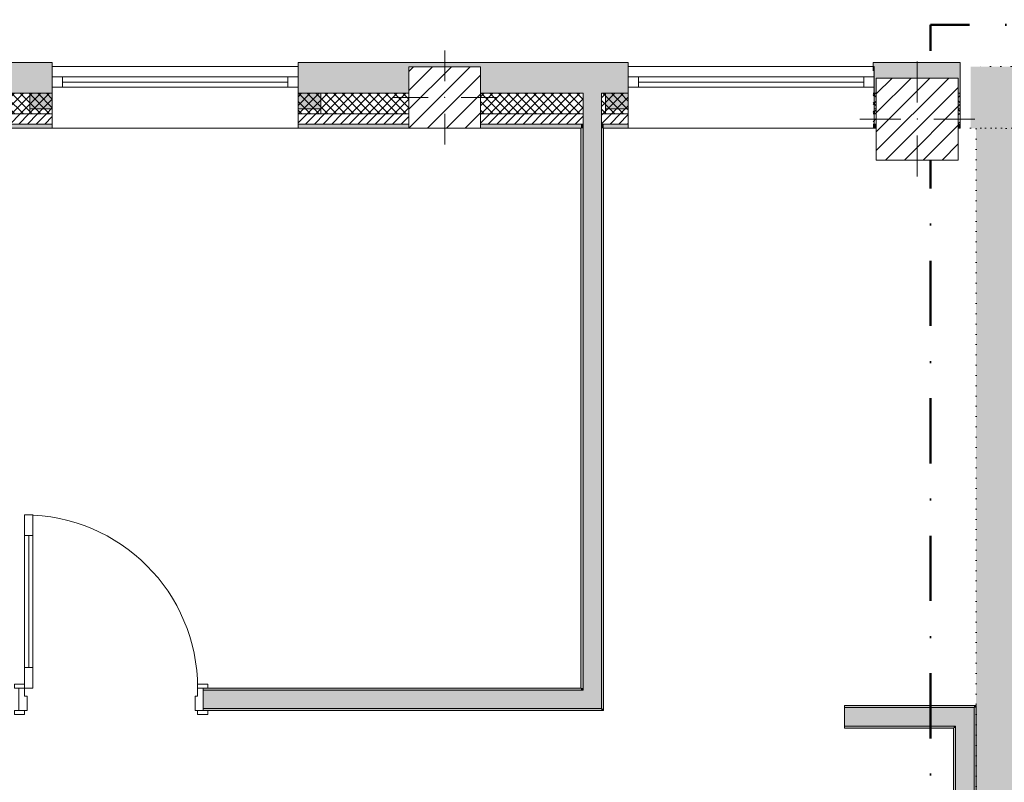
# Model space of a CAD drawing. Header units: millimetres. Extents: x -30280 to 19093, y -19247 to 4746.
# Tile 3 of 41: x -23430 to -18626, y -15528 to -11810. Entities that reach past the tile are written whole.
import ezdxf

# ---------------------------------------------------------------- set-up
doc = ezdxf.new("R2010")
doc.units = ezdxf.units.MM
doc.header["$MEASUREMENT"] = 0
for name, pattern in [('Punteado_1', [50, 0, -50]), ('Punto & Rayas', [670.277762, 317.5, -176.388889, 0, -176.388874]), ('Wipeout_Contour', [1000, 0, -1000])]:
    doc.linetypes.add(name, pattern=pattern)
for name, color, linetype, lineweight, true_color in [('01_2D_Ambit_Pluma_Nº__242', 7, 'Continuous', 50, 0xfb0013), ('12_FAÇ_Façana_Pluma_Nº__102', 7, 'Continuous', 5, 0xcccccc), ('12_FAÇ_Façana_Pluma_Nº__174', 7, 'Continuous', 13, 0xe4ad2c), ('12_FAÇ_Façana_Pluma_Nº__176', 7, 'Continuous', 15, 0x93a0c6), ('Puertas Archicad_Pluma_Nº__3', 7, 'Continuous', 5, 0xa4a4a4)]:
    doc.layers.add(name, color=color, linetype=linetype, lineweight=lineweight, true_color=true_color)
for name, color, linetype in [('10_ESTR_Pilars', 7, 'Continuous'), ('12_FAÇ_Façana', 7, 'Continuous'), ('Demolido_07_CR_Cel Ras', 7, 'Continuous'), ('Puertas Archicad', 7, 'Continuous'), ('Ventanas Archicad', 7, 'Continuous')]:
    doc.layers.add(name, color=color, linetype=linetype)
for name, color, linetype, lineweight in [('10_ESTR_Pilars_Pluma_Nº__20', 1, 'Continuous', 5), ('10_ESTR_Pilars_Pluma_Nº__28', 7, 'Continuous', 20), ('10_ESTR_Pilars_Pluma_Nº__42', 8, 'Continuous', 25), ('12_FAÇ_Façana_Pluma_Nº__1', 7, 'Continuous', 5), ('12_FAÇ_Façana_Pluma_Nº__2', 8, 'Continuous', 5), ('12_FAÇ_Façana_Pluma_Nº__7', 7, 'Continuous', 5), ('Demolido_07_CR_Cel Ras_Pluma_Nº__1', 7, 'Continuous', 5), ('Demolido_07_CR_Cel Ras_Pluma_Nº__100', 2, 'Continuous', 5), ('Demolido_12_FAÇ_Façana_Pluma_Nº__1', 7, 'Continuous', 5), ('Demolido_12_FAÇ_Façana_Pluma_Nº__100', 2, 'Continuous', 5), ('Puertas Archicad_Pluma_Nº__1', 7, 'Continuous', 5), ('Puertas Archicad_Pluma_Nº__7', 7, 'Continuous', 5), ('Ventanas Archicad_Pluma_Nº__1', 7, 'Continuous', 5), ('Ventanas Archicad_Pluma_Nº__7', 7, 'Continuous', 5)]:
    doc.layers.add(name, color=color, linetype=linetype, lineweight=lineweight)
pattern_1 = [(45, (0, 0), (-21.213203, 21.213203), [])]
pattern_2 = [(45, (0, 0), (-21.213203, 21.213203), []), (135, (0, 0), (21.213203, 21.213203), [])]
pattern_3 = [(0, (0, 0), (0, 75), [0, -75])]
pattern_4 = [(45, (0, 0), (-45.96194, 45.96194), [])]

# ---------------------------------------------------------------- blocks, each defined once
blk = doc.blocks.new('Forjado_3_1', base_point=(-28092.2, -1194))
at = {"layer": 'Demolido_07_CR_Cel Ras_Pluma_Nº__100', "linetype": 'Continuous', "lineweight": 0, "true_color": 0x3f3f00}
blk.add_hatch(color=48, dxfattribs=at).paths.add_polyline_path([(-28092.2, -1194), (-1681.1, -1194), (-1681.1, -12339), (-1971.1, -12439), (-18763.6, -12339), (-18763.6, -17084), (-1670.4, -17244), (5828.9, -17239), (5828.9, -16789), (6428.9, -16799), (6428.9, -12439), (6178.9, -12439), (6061.7, -1189.8), (7253.9, -1194), (7253.9, 3863.5), (-28092.2, 3863.5)])
at = {"layer": 'Demolido_07_CR_Cel Ras_Pluma_Nº__1', "color": 7, "linetype": 'Punteado_1', "lineweight": 5, "flags": 128}
blk.add_lwpolyline([(-28092.2, -1194), (-1681.1, -1194), (-1681.1, -12339), (-1971.1, -12439), (-18763.6, -12339), (-18763.6, -17084), (-1670.4, -17244), (5828.9, -17239), (5828.9, -16789), (6428.9, -16799), (6428.9, -12439), (6178.9, -12439), (6061.7, -1189.8), (7253.9, -1194), (7253.9, 3863.5), (-28092.2, 3863.5)], close=True, dxfattribs=at)
blk = doc.blocks.new('Muro_28_1', base_point=(-18841.1, -12339))
at = {"layer": '12_FAÇ_Façana_Pluma_Nº__102', "linetype": 'Continuous', "lineweight": 0, "true_color": 0xe5e5e5}
blk.add_hatch(color=254, dxfattribs=at).paths.add_polyline_path([(-19266.1, -12019), (-19266.1, -12169), (-19250.4, -12169), (-19250.4, -12094.6), (-18850.4, -12094.6), (-18850.4, -12169), (-18841.1, -12169), (-18841.1, -12019)])
at = {"layer": '12_FAÇ_Façana_Pluma_Nº__174', "linetype": 'Continuous', "lineweight": 13, "true_color": 0xe4ad2c}
h = blk.add_hatch(dxfattribs=at)
h.set_pattern_fill('SATE_Aislamiento_0001', color=42, style=0, pattern_type=2)
h.set_pattern_definition(pattern_2)
h.paths.add_polyline_path([(-19266.1, -12269), (-19250.4, -12269), (-19250.4, -12169), (-19266.1, -12169)])
h = blk.add_hatch(dxfattribs=at)
h.set_pattern_fill('SATE_Aislamiento_0001', color=42, style=0, pattern_type=2)
h.set_pattern_definition(pattern_2)
h.paths.add_polyline_path([(-18850.4, -12269), (-18841.1, -12269), (-18841.1, -12169), (-18850.4, -12169)])
at = {"layer": '12_FAÇ_Façana_Pluma_Nº__176', "linetype": 'Continuous', "lineweight": 0, "true_color": 0x495063}
for points in [[(-19266.1, -12339), (-19250.4, -12339), (-19250.4, -12319), (-19266.1, -12319)], [(-18850.4, -12339), (-18841.1, -12339), (-18841.1, -12319), (-18850.4, -12319)]]:
    blk.add_hatch(color=251, dxfattribs=at).paths.add_polyline_path(points)
at = {"layer": '12_FAÇ_Façana_Pluma_Nº__2', "linetype": 'Continuous', "lineweight": 5}
h = blk.add_hatch(dxfattribs=at)
h.set_pattern_fill('Ceramic_0001', color=8, style=0, pattern_type=2)
h.set_pattern_definition(pattern_1)
h.paths.add_polyline_path([(-19266.1, -12319), (-19250.4, -12319), (-19250.4, -12269), (-19266.1, -12269)])
h = blk.add_hatch(dxfattribs=at)
h.set_pattern_fill('Ceramic_0001', color=8, style=0, pattern_type=2)
h.set_pattern_definition(pattern_1)
h.paths.add_polyline_path([(-18850.4, -12319), (-18841.1, -12319), (-18841.1, -12269), (-18850.4, -12269)])
at = {"layer": '12_FAÇ_Façana_Pluma_Nº__7', "color": 7, "linetype": 'Continuous', "lineweight": 5}
for p, q in [((-19266.1, -12169), (-19250.4, -12169)), ((-18850.4, -12169), (-18841.1, -12169)), ((-19266.1, -12269), (-19250.4, -12269)), ((-18850.4, -12269), (-18841.1, -12269)), ((-19266.1, -12319), (-19250.4, -12319)), ((-18850.4, -12319), (-18841.1, -12319))]:
    blk.add_line(p, q, dxfattribs=at)
at = {"layer": '12_FAÇ_Façana_Pluma_Nº__7', "color": 7, "linetype": 'Continuous', "lineweight": 5, "flags": 128}
for points in [[(-18841.1, -12019), (-19266.1, -12019)], [(-19266.1, -12019), (-19266.1, -12059)], [(-18841.1, -12339), (-18841.1, -12019)], [(-19266.1, -12339), (-19250.4, -12339)], [(-18850.4, -12339), (-18841.1, -12339)]]:
    blk.add_lwpolyline(points, dxfattribs=at)
blk = doc.blocks.new('Muro_29_1', base_point=(-20461.1, -12339))
at = {"layer": '12_FAÇ_Façana_Pluma_Nº__102', "linetype": 'Continuous', "lineweight": 0, "true_color": 0xe5e5e5}
for points in [[(-22071.1, -12019), (-22071.1, -12169), (-21531.2, -12169), (-21531.2, -12039.6), (-21181.2, -12039.6), (-21181.2, -12169), (-20681.4, -12169), (-20681.4, -12019)], [(-20681.4, -12169), (-20591.4, -12169), (-20591.4, -12019), (-20681.4, -12019)], [(-20591.4, -12169), (-20461.1, -12169), (-20461.1, -12019), (-20591.4, -12019)]]:
    blk.add_hatch(color=254, dxfattribs=at).paths.add_polyline_path(points)
at = {"layer": '12_FAÇ_Façana_Pluma_Nº__174', "linetype": 'Continuous', "lineweight": 13, "true_color": 0xe4ad2c}
h = blk.add_hatch(dxfattribs=at)
h.set_pattern_fill('SATE_Aislamiento_0001', color=42, style=0, pattern_type=2)
h.set_pattern_definition(pattern_2)
h.paths.add_polyline_path([(-22071.1, -12169), (-22071.1, -12269), (-21531.2, -12269), (-21531.2, -12169)])
h = blk.add_hatch(dxfattribs=at)
h.set_pattern_fill('SATE_Aislamiento_0001', color=42, style=0, pattern_type=2)
h.set_pattern_definition(pattern_2)
h.paths.add_polyline_path([(-21181.2, -12169), (-21181.2, -12269), (-20681.4, -12269), (-20681.4, -12169)])
h = blk.add_hatch(dxfattribs=at)
h.set_pattern_fill('SATE_Aislamiento_0001', color=42, style=0, pattern_type=2)
h.set_pattern_definition(pattern_2)
h.paths.add_polyline_path([(-20591.4, -12269), (-20461.1, -12269), (-20461.1, -12169), (-20591.4, -12169)])
at = {"layer": '12_FAÇ_Façana_Pluma_Nº__176', "linetype": 'Continuous', "lineweight": 0, "true_color": 0x495063}
for points in [[(-22071.1, -12319), (-22071.1, -12339), (-21531.2, -12339), (-21531.2, -12319)], [(-21181.2, -12319), (-21181.2, -12339), (-20691.4, -12339), (-20691.4, -12319)], [(-20691.4, -12339), (-20681.4, -12339), (-20681.4, -12319), (-20691.4, -12319)], [(-20591.4, -12339), (-20581.4, -12339), (-20581.4, -12319), (-20591.4, -12319)], [(-20581.4, -12339), (-20461.1, -12339), (-20461.1, -12319), (-20581.4, -12319)]]:
    blk.add_hatch(color=251, dxfattribs=at).paths.add_polyline_path(points)
at = {"layer": '12_FAÇ_Façana_Pluma_Nº__2', "linetype": 'Continuous', "lineweight": 5}
h = blk.add_hatch(dxfattribs=at)
h.set_pattern_fill('Ceramic_0001', color=8, style=0, pattern_type=2)
h.set_pattern_definition(pattern_1)
h.paths.add_polyline_path([(-22071.1, -12269), (-22071.1, -12319), (-21531.2, -12319), (-21531.2, -12269)])
h = blk.add_hatch(dxfattribs=at)
h.set_pattern_fill('Ceramic_0001', color=8, style=0, pattern_type=2)
h.set_pattern_definition(pattern_1)
h.paths.add_polyline_path([(-21181.2, -12269), (-21181.2, -12319), (-20681.4, -12319), (-20681.4, -12269)])
h = blk.add_hatch(dxfattribs=at)
h.set_pattern_fill('Ceramic_0001', color=8, style=0, pattern_type=2)
h.set_pattern_definition(pattern_1)
h.paths.add_polyline_path([(-20591.4, -12319), (-20461.1, -12319), (-20461.1, -12269), (-20591.4, -12269)])
at = {"layer": '12_FAÇ_Façana_Pluma_Nº__7', "color": 7, "linetype": 'Continuous', "lineweight": 5}
for p, q in [((-22071.1, -12169), (-21531.2, -12169)), ((-21181.2, -12169), (-20681.4, -12169)), ((-20681.4, -12169), (-20681.4, -12269)), ((-20591.4, -12269), (-20591.4, -12169)), ((-20591.4, -12169), (-20461.1, -12169)), ((-22071.1, -12269), (-21531.2, -12269)), ((-21181.2, -12269), (-20681.4, -12269)), ((-20681.4, -12269), (-20681.4, -12319)), ((-20591.4, -12319), (-20591.4, -12269)), ((-20591.4, -12269), (-20461.1, -12269)), ((-22071.1, -12319), (-21531.2, -12319)), ((-21181.2, -12319), (-20681.4, -12319)), ((-20681.4, -12319), (-20681.4, -12339)), ((-20591.4, -12339), (-20591.4, -12319)), ((-20591.4, -12319), (-20461.1, -12319))]:
    blk.add_line(p, q, dxfattribs=at)
at = {"layer": '12_FAÇ_Façana_Pluma_Nº__7', "color": 7, "linetype": 'Continuous', "lineweight": 5, "flags": 128}
for points in [[(-20461.1, -12019), (-22071.1, -12019)], [(-22071.1, -12019), (-22071.1, -12059)], [(-20461.1, -12059), (-20461.1, -12019)], [(-22071.1, -12339), (-21531.2, -12339)], [(-21181.2, -12339), (-20691.4, -12339)], [(-20581.4, -12339), (-20461.1, -12339)]]:
    blk.add_lwpolyline(points, dxfattribs=at)
blk = doc.blocks.new('Ventana Vertical Multi-Faja 27_8')
at = {"layer": 'Ventanas Archicad_Pluma_Nº__1', "color": 7, "linetype": 'Continuous', "lineweight": 5}
for p, q in [((-600, 50), (600, 50)), ((-600, 0), (-550, 0)), ((-550, 0), (-550, -50)), ((-550, 0), (550, 0)), ((550, -50), (550, 0)), ((550, 0), (600, 0)), ((-550, -25), (550, -25)), ((-550, -50), (-600, -50)), ((550, -50), (-550, -50)), ((600, -50), (550, -50)), ((-600, -180), (-600, -155)), ((600, -180), (600, -155)), ((-600, -250), (600, -250))]:
    blk.add_line(p, q, dxfattribs=at)
at = {"layer": 'Ventanas Archicad_Pluma_Nº__7', "color": 7, "linetype": 'Continuous', "lineweight": 5}
for p, q in [((-600, 50), (-600, 30)), ((600, 50), (600, 30)), ((-600, 30), (-600, 0)), ((-600, 30), (-600, 0)), ((-600, 0), (-600, -50)), ((-600, 0), (-600, -50)), ((-600, 0), (-600, -50)), ((-600, 0), (-600, -50)), ((600, 30), (600, 0)), ((600, 30), (600, 0)), ((600, 0), (600, -50)), ((600, 0), (600, -50)), ((600, 0), (600, -50)), ((600, 0), (600, -50)), ((-600, -50), (-600, -80)), ((-600, -50), (-600, -80)), ((-600, -80), (-600, -155)), ((-600, -80), (-600, -155)), ((600, -50), (600, -80)), ((600, -50), (600, -80)), ((600, -80), (600, -155)), ((600, -80), (600, -155)), ((-600, -180), (-600, -230)), ((600, -180), (600, -230)), ((-600, -230), (-600, -250)), ((600, -230), (600, -250))]:
    blk.add_line(p, q, dxfattribs=at)
blk = doc.blocks.new('Muro_30_1', base_point=(-19266.1, -12339))
at = {"layer": '12_FAÇ_Façana', "linetype": 'Continuous', "lineweight": 0, "true_color": 0x000000}
h = blk.add_hatch(dxfattribs=at)
h.set_pattern_fill('Yeso_0001', color=18, style=0, pattern_type=2)
h.set_pattern_definition(pattern_3)
h.paths.add_polyline_path([(-20461.1, -12269), (-20461.1, -12244), (-20571.1, -12244), (-20571.1, -12269)])
h = blk.add_hatch(dxfattribs=at)
h.set_pattern_fill('Yeso_0001', color=18, style=0, pattern_type=2)
h.set_pattern_definition(pattern_3)
h.paths.add_polyline_path([(-19261.1, -12269), (-19151.1, -12269), (-19151.1, -12244), (-19261.1, -12244)])
at = {"layer": '12_FAÇ_Façana_Pluma_Nº__102', "linetype": 'Continuous', "lineweight": 0, "true_color": 0xe5e5e5}
for points in [[(-20571.1, -12169), (-20571.1, -12244), (-20461.1, -12244), (-20461.1, -12059)], [(-19151.1, -12169), (-19261.1, -12059), (-19261.1, -12244), (-19151.1, -12244)]]:
    blk.add_hatch(color=254, dxfattribs=at).paths.add_polyline_path(points)
at = {"layer": '12_FAÇ_Façana_Pluma_Nº__1', "color": 7, "linetype": 'Continuous', "lineweight": 5}
for p, q in [((-20571.1, -12244), (-20571.1, -12269)), ((-20461.1, -12244), (-20571.1, -12244)), ((-20461.1, -12269), (-20461.1, -12244)), ((-19261.1, -12269), (-19261.1, -12244)), ((-19261.1, -12244), (-19151.1, -12244)), ((-19151.1, -12244), (-19151.1, -12269)), ((-20571.1, -12269), (-20461.1, -12269)), ((-19151.1, -12269), (-19261.1, -12269))]:
    blk.add_line(p, q, dxfattribs=at)
at = {"layer": '12_FAÇ_Façana_Pluma_Nº__7', "color": 7, "linetype": 'Continuous', "lineweight": 5}
for p, q in [((-20461.1, -12039), (-20461.1, -12059)), ((-19261.1, -12039), (-19261.1, -12059)), ((-20461.1, -12059), (-20461.1, -12089)), ((-20461.1, -12059), (-20461.1, -12089)), ((-20461.1, -12089), (-20461.1, -12139)), ((-20461.1, -12089), (-20461.1, -12139)), ((-19261.1, -12059), (-19261.1, -12089)), ((-19261.1, -12059), (-19261.1, -12089)), ((-19261.1, -12089), (-19261.1, -12139)), ((-19261.1, -12089), (-19261.1, -12139)), ((-20461.1, -12139), (-20461.1, -12169)), ((-20461.1, -12139), (-20461.1, -12169)), ((-19261.1, -12139), (-19261.1, -12169)), ((-19261.1, -12139), (-19261.1, -12169)), ((-20571.1, -12169), (-20571.1, -12244)), ((-20461.1, -12169), (-20461.1, -12244)), ((-20461.1, -12169), (-20461.1, -12244)), ((-19261.1, -12169), (-19261.1, -12244)), ((-19261.1, -12169), (-19261.1, -12244)), ((-19151.1, -12169), (-19151.1, -12244)), ((-20461.1, -12269), (-20461.1, -12319)), ((-19261.1, -12269), (-19261.1, -12319)), ((-20461.1, -12319), (-20461.1, -12339)), ((-19261.1, -12319), (-19261.1, -12339))]:
    blk.add_line(p, q, dxfattribs=at)
at = {"layer": 'Ventanas Archicad', "color": 253, "linetype": 'Continuous', "lineweight": 5, "true_color": 0xa4a4a6, "zscale": 1000}
blk.add_blockref('Ventana Vertical Multi-Faja 27_8', (-19861.1, -12089), dxfattribs=at)
blk = doc.blocks.new('Muro_31_1', base_point=(-17595.4, -12339))
at = {"layer": '12_FAÇ_Façana', "linetype": 'Continuous', "lineweight": 0, "true_color": 0x000000}
h = blk.add_hatch(dxfattribs=at)
h.set_pattern_fill('Yeso_0001', color=18, style=0, pattern_type=2)
h.set_pattern_definition(pattern_3)
h.paths.add_polyline_path([(-18841.1, -12269), (-18841.1, -12244), (-18951.1, -12244), (-18951.1, -12269)])
h = blk.add_hatch(dxfattribs=at)
h.set_pattern_fill('Yeso_0001', color=18, style=0, pattern_type=2)
h.set_pattern_definition(pattern_3)
h.paths.add_polyline_path([(-17641.1, -12269), (-17531.1, -12269), (-17531.1, -12244), (-17641.1, -12244)])
at = {"layer": '12_FAÇ_Façana_Pluma_Nº__102', "linetype": 'Continuous', "lineweight": 0, "true_color": 0xe5e5e5}
for points in [[(-18951.1, -12169), (-18951.1, -12244), (-18841.1, -12244), (-18841.1, -12059)], [(-17641.1, -12059), (-17595.4, -12104.7), (-17595.4, -12059)], [(-17531.1, -12169), (-17641.1, -12059), (-17641.1, -12244), (-17531.1, -12244)]]:
    blk.add_hatch(color=254, dxfattribs=at).paths.add_polyline_path(points)
at = {"layer": '12_FAÇ_Façana_Pluma_Nº__176', "linetype": 'Continuous', "lineweight": 0, "true_color": 0x495063}
for points in [[(-17595.4, -12039), (-17641.1, -12039), (-17641.1, -12059), (-17595.4, -12059)], [(-17641.1, -12339), (-17595.4, -12339), (-17595.4, -12319), (-17641.1, -12319)]]:
    blk.add_hatch(color=251, dxfattribs=at).paths.add_polyline_path(points)
at = {"layer": '12_FAÇ_Façana_Pluma_Nº__2', "linetype": 'Continuous', "lineweight": 5}
h = blk.add_hatch(dxfattribs=at)
h.set_pattern_fill('Ceramic_0001', color=8, style=0, pattern_type=2)
h.set_pattern_definition(pattern_1)
h.paths.add_polyline_path([(-17641.1, -12269), (-17641.1, -12319), (-17595.4, -12319), (-17595.4, -12269)])
at = {"layer": 'Demolido_12_FAÇ_Façana_Pluma_Nº__100', "linetype": 'Continuous', "lineweight": 5}
for points in [[(-17641.1, -12039), (-18790.4, -12039), (-18790.4, -12059), (-17641.1, -12059)], [(-17641.1, -12059), (-18790.4, -12059), (-18790.4, -12169), (-17641.1, -12169)], [(-18790.4, -12169), (-18790.4, -12269), (-17641.1, -12269), (-17641.1, -12169)], [(-18790.4, -12269), (-18790.4, -12319), (-17641.1, -12319), (-17641.1, -12269)], [(-18790.4, -12319), (-18790.4, -12339), (-17641.1, -12339), (-17641.1, -12319)]]:
    blk.add_hatch(color=2, dxfattribs=at).paths.add_polyline_path(points)
at = {"layer": '12_FAÇ_Façana_Pluma_Nº__1', "color": 7, "linetype": 'Continuous', "lineweight": 5}
for p, q in [((-18951.1, -12244), (-18951.1, -12269)), ((-18841.1, -12244), (-18951.1, -12244)), ((-18841.1, -12269), (-18841.1, -12244)), ((-17641.1, -12269), (-17641.1, -12244)), ((-17641.1, -12244), (-17531.1, -12244)), ((-17531.1, -12244), (-17531.1, -12269)), ((-18951.1, -12269), (-18841.1, -12269)), ((-17531.1, -12269), (-17641.1, -12269))]:
    blk.add_line(p, q, dxfattribs=at)
at = {"layer": '12_FAÇ_Façana_Pluma_Nº__7', "color": 7, "linetype": 'Continuous', "lineweight": 5}
for p, q in [((-18841.1, -12039), (-18841.1, -12059)), ((-17641.1, -12039), (-17641.1, -12059)), ((-18841.1, -12059), (-18841.1, -12089)), ((-18841.1, -12059), (-18841.1, -12089)), ((-18841.1, -12089), (-18841.1, -12139)), ((-18841.1, -12089), (-18841.1, -12139)), ((-17595.4, -12059), (-17641.1, -12059)), ((-17641.1, -12059), (-17641.1, -12089)), ((-17641.1, -12059), (-17641.1, -12089)), ((-17641.1, -12089), (-17641.1, -12139)), ((-17641.1, -12089), (-17641.1, -12139)), ((-18841.1, -12139), (-18841.1, -12169)), ((-18841.1, -12139), (-18841.1, -12169)), ((-17641.1, -12139), (-17641.1, -12169)), ((-17641.1, -12139), (-17641.1, -12169)), ((-18951.1, -12169), (-18951.1, -12244)), ((-18841.1, -12169), (-18841.1, -12244)), ((-18841.1, -12169), (-18841.1, -12244)), ((-17641.1, -12169), (-17641.1, -12244)), ((-17641.1, -12169), (-17641.1, -12244)), ((-17531.1, -12169), (-17531.1, -12244)), ((-18841.1, -12269), (-18841.1, -12319)), ((-17641.1, -12269), (-17641.1, -12319)), ((-18841.1, -12319), (-18841.1, -12339)), ((-17641.1, -12319), (-17595.4, -12319)), ((-17641.1, -12319), (-17641.1, -12339))]:
    blk.add_line(p, q, dxfattribs=at)
at = {"layer": '12_FAÇ_Façana_Pluma_Nº__7', "color": 7, "linetype": 'Continuous', "lineweight": 5, "flags": 128}
for points in [[(-17595.4, -12039), (-17641.1, -12039)], [(-17641.1, -12339), (-17595.4, -12339)]]:
    blk.add_lwpolyline(points, dxfattribs=at)
at = {"layer": 'Demolido_12_FAÇ_Façana_Pluma_Nº__1', "color": 7, "linetype": 'Punteado_1', "lineweight": 5, "flags": 128}
for points in [[(-17641.1, -12039), (-18790.4, -12039)], [(-18790.4, -12339), (-17641.1, -12339)]]:
    blk.add_lwpolyline(points, dxfattribs=at)
blk = doc.blocks.new('Muro_32_1', base_point=(-23271.1, -12339))
at = {"layer": '12_FAÇ_Façana_Pluma_Nº__102', "linetype": 'Continuous', "lineweight": 0, "true_color": 0xe5e5e5}
for points in [[(-23578.6, -12019), (-26492.5, -12019), (-26492.5, -12169), (-23578.6, -12169)], [(-23578.6, -12169), (-23488.6, -12169), (-23488.6, -12019), (-23578.6, -12019)], [(-23488.6, -12169), (-23271.1, -12169), (-23271.1, -12019), (-23488.6, -12019)]]:
    blk.add_hatch(color=254, dxfattribs=at).paths.add_polyline_path(points)
at = {"layer": '12_FAÇ_Façana_Pluma_Nº__174', "linetype": 'Continuous', "lineweight": 13, "true_color": 0xe4ad2c}
h = blk.add_hatch(dxfattribs=at)
h.set_pattern_fill('SATE_Aislamiento_0001', color=42, style=0, pattern_type=2)
h.set_pattern_definition(pattern_2)
h.paths.add_polyline_path([(-23578.6, -12169), (-26492.5, -12169), (-26492.5, -12269), (-23578.6, -12269)])
h = blk.add_hatch(dxfattribs=at)
h.set_pattern_fill('SATE_Aislamiento_0001', color=42, style=0, pattern_type=2)
h.set_pattern_definition(pattern_2)
h.paths.add_polyline_path([(-23488.6, -12269), (-23271.1, -12269), (-23271.1, -12169), (-23488.6, -12169)])
at = {"layer": '12_FAÇ_Façana_Pluma_Nº__176', "linetype": 'Continuous', "lineweight": 0, "true_color": 0x495063}
for points in [[(-23588.6, -12319), (-26492.5, -12319), (-26492.5, -12339), (-23588.6, -12339)], [(-23588.6, -12339), (-23578.6, -12339), (-23578.6, -12319), (-23588.6, -12319)], [(-23488.6, -12339), (-23478.6, -12339), (-23478.6, -12319), (-23488.6, -12319)], [(-23478.6, -12339), (-23271.1, -12339), (-23271.1, -12319), (-23478.6, -12319)]]:
    blk.add_hatch(color=251, dxfattribs=at).paths.add_polyline_path(points)
at = {"layer": '12_FAÇ_Façana_Pluma_Nº__2', "linetype": 'Continuous', "lineweight": 5}
h = blk.add_hatch(dxfattribs=at)
h.set_pattern_fill('Ceramic_0001', color=8, style=0, pattern_type=2)
h.set_pattern_definition(pattern_1)
h.paths.add_polyline_path([(-23578.6, -12269), (-26492.5, -12269), (-26492.5, -12319), (-23578.6, -12319)])
h = blk.add_hatch(dxfattribs=at)
h.set_pattern_fill('Ceramic_0001', color=8, style=0, pattern_type=2)
h.set_pattern_definition(pattern_1)
h.paths.add_polyline_path([(-23488.6, -12319), (-23271.1, -12319), (-23271.1, -12269), (-23488.6, -12269)])
at = {"layer": '12_FAÇ_Façana_Pluma_Nº__7', "color": 7, "linetype": 'Continuous', "lineweight": 5}
for p, q in [((-26492.5, -12169), (-23578.6, -12169)), ((-23578.6, -12169), (-23578.6, -12269)), ((-23488.6, -12269), (-23488.6, -12169)), ((-23488.6, -12169), (-23271.1, -12169)), ((-26492.5, -12269), (-23578.6, -12269)), ((-23578.6, -12269), (-23578.6, -12319)), ((-23488.6, -12319), (-23488.6, -12269)), ((-23488.6, -12269), (-23271.1, -12269)), ((-26492.5, -12319), (-23578.6, -12319)), ((-23578.6, -12319), (-23578.6, -12339)), ((-23488.6, -12339), (-23488.6, -12319)), ((-23488.6, -12319), (-23271.1, -12319))]:
    blk.add_line(p, q, dxfattribs=at)
at = {"layer": '12_FAÇ_Façana_Pluma_Nº__7', "color": 7, "linetype": 'Continuous', "lineweight": 5, "flags": 128}
for points in [[(-23271.1, -12019), (-26492.5, -12019)], [(-26492.5, -12019), (-26492.5, -12339)], [(-23271.1, -12059), (-23271.1, -12019)], [(-26492.5, -12339), (-23588.6, -12339)], [(-23478.6, -12339), (-23271.1, -12339)]]:
    blk.add_lwpolyline(points, dxfattribs=at)
blk = doc.blocks.new('Muro_33_1', base_point=(-22071.1, -12339))
at = {"layer": '12_FAÇ_Façana', "linetype": 'Continuous', "lineweight": 0, "true_color": 0x000000}
h = blk.add_hatch(dxfattribs=at)
h.set_pattern_fill('Yeso_0001', color=18, style=0, pattern_type=2)
h.set_pattern_definition(pattern_3)
h.paths.add_polyline_path([(-23271.1, -12269), (-23271.1, -12244), (-23381.1, -12244), (-23381.1, -12269)])
h = blk.add_hatch(dxfattribs=at)
h.set_pattern_fill('Yeso_0001', color=18, style=0, pattern_type=2)
h.set_pattern_definition(pattern_3)
h.paths.add_polyline_path([(-22071.1, -12269), (-21961.1, -12269), (-21961.1, -12244), (-22071.1, -12244)])
at = {"layer": '12_FAÇ_Façana_Pluma_Nº__102', "linetype": 'Continuous', "lineweight": 0, "true_color": 0xe5e5e5}
for points in [[(-23381.1, -12169), (-23381.1, -12244), (-23271.1, -12244), (-23271.1, -12059)], [(-21961.1, -12169), (-22071.1, -12059), (-22071.1, -12244), (-21961.1, -12244)]]:
    blk.add_hatch(color=254, dxfattribs=at).paths.add_polyline_path(points)
at = {"layer": '12_FAÇ_Façana_Pluma_Nº__1', "color": 7, "linetype": 'Continuous', "lineweight": 5}
for p, q in [((-23381.1, -12244), (-23381.1, -12269)), ((-23271.1, -12244), (-23381.1, -12244)), ((-23271.1, -12269), (-23271.1, -12244)), ((-22071.1, -12269), (-22071.1, -12244)), ((-22071.1, -12244), (-21961.1, -12244)), ((-21961.1, -12244), (-21961.1, -12269)), ((-23381.1, -12269), (-23271.1, -12269)), ((-21961.1, -12269), (-22071.1, -12269))]:
    blk.add_line(p, q, dxfattribs=at)
at = {"layer": '12_FAÇ_Façana_Pluma_Nº__7', "color": 7, "linetype": 'Continuous', "lineweight": 5}
for p, q in [((-23271.1, -12039), (-23271.1, -12059)), ((-22071.1, -12039), (-22071.1, -12059)), ((-23271.1, -12059), (-23271.1, -12089)), ((-23271.1, -12059), (-23271.1, -12089)), ((-23271.1, -12089), (-23271.1, -12139)), ((-23271.1, -12089), (-23271.1, -12139)), ((-22071.1, -12059), (-22071.1, -12089)), ((-22071.1, -12059), (-22071.1, -12089)), ((-22071.1, -12089), (-22071.1, -12139)), ((-22071.1, -12089), (-22071.1, -12139)), ((-23271.1, -12139), (-23271.1, -12169)), ((-23271.1, -12139), (-23271.1, -12169)), ((-22071.1, -12139), (-22071.1, -12169)), ((-22071.1, -12139), (-22071.1, -12169)), ((-23381.1, -12169), (-23381.1, -12244)), ((-23271.1, -12169), (-23271.1, -12244)), ((-23271.1, -12169), (-23271.1, -12244)), ((-22071.1, -12169), (-22071.1, -12244)), ((-22071.1, -12169), (-22071.1, -12244)), ((-21961.1, -12169), (-21961.1, -12244)), ((-23271.1, -12269), (-23271.1, -12319)), ((-22071.1, -12269), (-22071.1, -12319)), ((-23271.1, -12319), (-23271.1, -12339)), ((-22071.1, -12319), (-22071.1, -12339))]:
    blk.add_line(p, q, dxfattribs=at)
at = {"layer": 'Ventanas Archicad', "color": 253, "linetype": 'Continuous', "lineweight": 5, "true_color": 0xa4a4a6, "zscale": 1000}
blk.add_blockref('Ventana Vertical Multi-Faja 27_8', (-22671.1, -12089), dxfattribs=at)
blk = doc.blocks.new('Puerta 27_5')
at = {"layer": 'Puertas Archicad_Pluma_Nº__1', "color": 7, "linetype": 'Continuous', "lineweight": 5}
for p, q in [((382, 744), (382, 844)), ((382, 844), (422, 844)), ((422, 844), (422, 744)), ((422, 744), (382, 744)), ((402, 744), (402, 100)), ((382, 0), (382, 100)), ((382, 100), (422, 100)), ((422, 100), (422, 0)), ((-472, 0), (-472, 19)), ((-472, 19), (-422, 19)), ((-422, 0), (-472, 0)), ((-422, 0), (-450, 0)), ((-450, 0), (-450, -110)), ((-422, 19), (-422, 0)), ((-422, -40), (-422, 0)), ((422, 0), (382, 0)), ((422, 19), (472, 19)), ((422, 0), (422, 19)), ((472, 0), (422, 0)), ((450, 0), (422, 0)), ((422, 0), (422, -40)), ((450, -110), (450, 0)), ((472, 19), (472, 0)), ((-410, -40), (-422, -40)), ((-410, -110), (-410, -40)), ((422, -40), (410, -40)), ((410, -40), (410, -110)), ((-472, -129), (-472, -110)), ((-472, -110), (-422, -110)), ((-422, -129), (-472, -129)), ((-450, -110), (-410, -110)), ((-422, -110), (-422, -129)), ((410, -110), (450, -110)), ((422, -110), (472, -110)), ((422, -129), (422, -110)), ((472, -129), (422, -129)), ((472, -110), (472, -129))]:
    blk.add_line(p, q, dxfattribs=at)
at = {"layer": 'Puertas Archicad_Pluma_Nº__1', "color": 7, "linetype": 'Continuous', "lineweight": 5, "flags": 128}
for points in [[(402, 744), (402, 100), (382, 100), (382, 744)], [(422, 744), (422, 100), (402, 100), (402, 744)]]:
    blk.add_lwpolyline(points, close=True, dxfattribs=at)
at = {"layer": 'Puertas Archicad_Pluma_Nº__3', "color": 253, "linetype": 'Continuous', "lineweight": 5, "true_color": 0xa4a4a4}
blk.add_arc((422, 0), 844, 90, 180, dxfattribs=at)
at = {"layer": 'Puertas Archicad_Pluma_Nº__7', "color": 7, "linetype": 'Continuous', "lineweight": 5}
for p, q in [((-450, 0), (-472, 0)), ((-450, 0), (-472, 0)), ((-450, 0), (-450, -10)), ((-450, 0), (-450, -10)), ((450, 0), (450, -10)), ((450, 0), (450, -10)), ((450, 0), (472, 0)), ((450, 0), (472, 0)), ((-450, -10), (-450, -100)), ((-450, -10), (-450, -100)), ((450, -10), (450, -100)), ((450, -10), (450, -100)), ((-450, -110), (-472, -110)), ((-450, -110), (-472, -110)), ((-450, -100), (-450, -110)), ((-450, -100), (-450, -110)), ((450, -100), (450, -110)), ((450, -100), (450, -110)), ((450, -110), (472, -110)), ((450, -110), (472, -110))]:
    blk.add_line(p, q, dxfattribs=at)
blk = doc.blocks.new('Muro_39_1', base_point=(-27275.1, -15179))
at = {"layer": '12_FAÇ_Façana_Pluma_Nº__102', "linetype": 'Continuous', "lineweight": 0, "true_color": 0xe5e5e5}
for points in [[(-20681.4, -15079), (-22533.9, -15079), (-22533.9, -15169), (-20681.4, -15169)], [(-20681.4, -15079), (-20591.4, -15169), (-20591.4, -15079)], [(-20681.4, -15169), (-20591.4, -15169), (-20681.4, -15079)]]:
    blk.add_hatch(color=254, dxfattribs=at).paths.add_polyline_path(points)
at = {"layer": '12_FAÇ_Façana_Pluma_Nº__176', "linetype": 'Continuous', "lineweight": 0, "true_color": 0x495063}
for points in [[(-22533.9, -15079), (-20691.4, -15079), (-20691.4, -15069), (-22533.9, -15069)], [(-20691.4, -15069), (-20681.4, -15079), (-20681.4, -15069)], [(-20691.4, -15079), (-20681.4, -15079), (-20691.4, -15069)], [(-22533.9, -15169), (-22533.9, -15179), (-20591.4, -15179), (-20591.4, -15169)], [(-20591.4, -15169), (-20581.4, -15179), (-20581.4, -15169)], [(-20591.4, -15179), (-20581.4, -15179), (-20591.4, -15169)]]:
    blk.add_hatch(color=251, dxfattribs=at).paths.add_polyline_path(points)
at = {"layer": '12_FAÇ_Façana_Pluma_Nº__7', "color": 7, "linetype": 'Continuous', "lineweight": 5}
for p, q in [((-22533.9, -15069), (-22511.9, -15069)), ((-22533.9, -15069), (-22533.9, -15079)), ((-20681.4, -15079), (-22533.9, -15079)), ((-22533.9, -15079), (-22533.9, -15169)), ((-20681.4, -15079), (-20681.4, -15069)), ((-20591.4, -15169), (-20591.4, -15079)), ((-22533.9, -15169), (-20681.4, -15169)), ((-22533.9, -15169), (-22533.9, -15179)), ((-22533.9, -15179), (-22511.9, -15179)), ((-20681.4, -15169), (-20591.4, -15169))]:
    blk.add_line(p, q, dxfattribs=at)
at = {"layer": '12_FAÇ_Façana_Pluma_Nº__7', "color": 7, "linetype": 'Continuous', "lineweight": 5, "flags": 128}
for points in [[(-20691.4, -15069), (-22533.9, -15069)], [(-22533.9, -15179), (-20581.4, -15179)], [(-20581.4, -15179), (-20581.4, -15169)]]:
    blk.add_lwpolyline(points, dxfattribs=at)
at = {"layer": 'Puertas Archicad', "color": 253, "linetype": 'Continuous', "lineweight": 5, "true_color": 0xa4a4a6, "xscale": -1, "zscale": 1000}
blk.add_blockref('Puerta 27_5', (-22983.9, -15069), dxfattribs=at)
blk = doc.blocks.new('Muro_42_1', base_point=(-18763.6, -17084))
at = {"layer": '12_FAÇ_Façana_Pluma_Nº__102', "linetype": 'Continuous', "lineweight": 0, "true_color": 0xe5e5e5}
for points in [[(-18863.6, -15254), (-18773.6, -15164), (-18863.6, -15164)], [(-18863.6, -15254), (-18773.6, -15254), (-18773.6, -15164)], [(-18863.6, -15254), (-18863.6, -17084), (-18773.6, -17084), (-18773.6, -15254)]]:
    blk.add_hatch(color=254, dxfattribs=at).paths.add_polyline_path(points)
at = {"layer": '12_FAÇ_Façana_Pluma_Nº__176', "linetype": 'Continuous', "lineweight": 0, "true_color": 0x495063}
for points in [[(-18773.6, -15164), (-18763.6, -15154), (-18773.6, -15154)], [(-18773.6, -15164), (-18763.6, -15164), (-18763.6, -15154)], [(-18773.6, -15164), (-18773.6, -17084), (-18763.6, -17084), (-18763.6, -15164)], [(-18873.6, -15264), (-18863.6, -15254), (-18873.6, -15254)], [(-18873.6, -15264), (-18863.6, -15264), (-18863.6, -15254)], [(-18873.6, -15264), (-18873.6, -17084), (-18863.6, -17084), (-18863.6, -15264)]]:
    blk.add_hatch(color=251, dxfattribs=at).paths.add_polyline_path(points)
at = {"layer": '12_FAÇ_Façana_Pluma_Nº__7', "color": 7, "linetype": 'Continuous', "lineweight": 5}
for p, q in [((-18773.6, -15164), (-18863.6, -15164)), ((-18773.6, -15254), (-18773.6, -15164)), ((-18863.6, -15254), (-18873.6, -15254)), ((-18863.6, -15254), (-18863.6, -17084)), ((-18773.6, -17084), (-18773.6, -15254))]:
    blk.add_line(p, q, dxfattribs=at)
at = {"layer": '12_FAÇ_Façana_Pluma_Nº__7', "color": 7, "linetype": 'Continuous', "lineweight": 5, "flags": 128}
for points in [[(-18763.6, -15154), (-18773.6, -15154)], [(-18763.6, -17084), (-18763.6, -15154)], [(-18873.6, -15264), (-18873.6, -17084)], [(-18863.6, -17084), (-18873.6, -17084)], [(-18773.6, -17084), (-18863.6, -17084)], [(-18763.6, -17084), (-18773.6, -17084)]]:
    blk.add_lwpolyline(points, dxfattribs=at)
blk = doc.blocks.new('Muro_43_1', base_point=(-18763.6, -15154))
at = {"layer": '12_FAÇ_Façana_Pluma_Nº__102', "linetype": 'Continuous', "lineweight": 0, "true_color": 0xe5e5e5}
blk.add_hatch(color=254, dxfattribs=at).paths.add_polyline_path([(-18863.6, -15164), (-19406.4, -15164), (-19406.4, -15254), (-18863.6, -15254)])
at = {"layer": '12_FAÇ_Façana_Pluma_Nº__176', "linetype": 'Continuous', "lineweight": 0, "true_color": 0x495063}
for points in [[(-18773.6, -15154), (-19406.4, -15154), (-19406.4, -15164), (-18773.6, -15164)], [(-18873.6, -15254), (-19406.4, -15254), (-19406.4, -15264), (-18873.6, -15264)]]:
    blk.add_hatch(color=251, dxfattribs=at).paths.add_polyline_path(points)
at = {"layer": '12_FAÇ_Façana_Pluma_Nº__7', "color": 7, "linetype": 'Continuous', "lineweight": 5}
for p, q in [((-18863.6, -15164), (-19406.4, -15164)), ((-18773.6, -15164), (-18863.6, -15164)), ((-19406.4, -15254), (-18873.6, -15254)), ((-18863.6, -15254), (-18873.6, -15254))]:
    blk.add_line(p, q, dxfattribs=at)
at = {"layer": '12_FAÇ_Façana_Pluma_Nº__7', "color": 7, "linetype": 'Continuous', "lineweight": 5, "flags": 128}
for points in [[(-18773.6, -15154), (-19406.4, -15154)], [(-19406.4, -15154), (-19406.4, -15164)], [(-19406.4, -15164), (-19406.4, -15254)], [(-19406.4, -15254), (-19406.4, -15264)], [(-19406.4, -15264), (-18873.6, -15264)]]:
    blk.add_lwpolyline(points, dxfattribs=at)
blk = doc.blocks.new('Muro_44_1', base_point=(-20581.4, -15179))
at = {"layer": '12_FAÇ_Façana_Pluma_Nº__102', "linetype": 'Continuous', "lineweight": 0, "true_color": 0xe5e5e5}
for points in [[(-20681.4, -12269), (-20591.4, -12269), (-20591.4, -12169), (-20681.4, -12169)], [(-20681.4, -12319), (-20591.4, -12319), (-20591.4, -12269), (-20681.4, -12269)], [(-20681.4, -12339), (-20591.4, -12339), (-20591.4, -12319), (-20681.4, -12319)], [(-20591.4, -15079), (-20591.4, -12339), (-20681.4, -12339), (-20681.4, -15079)]]:
    blk.add_hatch(color=254, dxfattribs=at).paths.add_polyline_path(points)
at = {"layer": '12_FAÇ_Façana_Pluma_Nº__176', "linetype": 'Continuous', "lineweight": 0, "true_color": 0x495063}
for points in [[(-20681.4, -15069), (-20681.4, -12339), (-20691.4, -12339), (-20691.4, -15069)], [(-20581.4, -15169), (-20581.4, -12339), (-20591.4, -12339), (-20591.4, -15169)]]:
    blk.add_hatch(color=251, dxfattribs=at).paths.add_polyline_path(points)
at = {"layer": '12_FAÇ_Façana_Pluma_Nº__7', "color": 7, "linetype": 'Continuous', "lineweight": 5}
for p, q in [((-20681.4, -12169), (-20681.4, -12269)), ((-20591.4, -12269), (-20591.4, -12169)), ((-20681.4, -12269), (-20681.4, -12319)), ((-20591.4, -12319), (-20591.4, -12269)), ((-20681.4, -12319), (-20681.4, -12339)), ((-20681.4, -12339), (-20681.4, -15069)), ((-20591.4, -12339), (-20591.4, -12319)), ((-20591.4, -15079), (-20591.4, -12339)), ((-20681.4, -15079), (-20681.4, -15069)), ((-20591.4, -15169), (-20591.4, -15079))]:
    blk.add_line(p, q, dxfattribs=at)
at = {"layer": '12_FAÇ_Façana_Pluma_Nº__7', "color": 7, "linetype": 'Continuous', "lineweight": 5, "flags": 128}
for points in [[(-20691.4, -12339), (-20691.4, -15069)], [(-20581.4, -15169), (-20581.4, -12339)]]:
    blk.add_lwpolyline(points, dxfattribs=at)
blk = doc.blocks.new('Pilar_18_1', base_point=(-19050.4, -12294.6))
at = {"color": 254, "linetype": 'Wipeout_Contour', "lineweight": 0, "ltscale": 90696.287386}
blk.add_wipeout([(-19250.4, -12494.6), (-18850.4, -12494.6), (-18850.4, -12094.6), (-19250.4, -12094.6)], dxfattribs=at).dxf.layer = '10_ESTR_Pilars'
at = {"layer": '10_ESTR_Pilars_Pluma_Nº__42', "linetype": 'Continuous', "lineweight": 25}
h = blk.add_hatch(dxfattribs=at)
h.set_pattern_fill('00_GCT_trama_45º_e1_400__05', color=8, style=0, pattern_type=2)
h.set_pattern_definition(pattern_4)
h.paths.add_polyline_path([(-19250.4, -12494.6), (-18850.4, -12494.6), (-18850.4, -12094.6), (-19250.4, -12094.6)])
at = {"layer": '10_ESTR_Pilars_Pluma_Nº__20', "color": 1, "linetype": 'Continuous', "lineweight": 5}
for p, q in [((-19050.4, -12214.6), (-19050.4, -12014.6)), ((-19130.4, -12294.6), (-19330.4, -12294.6)), ((-18970.4, -12294.6), (-18770.4, -12294.6)), ((-19050.4, -12374.6), (-19050.4, -12574.6))]:
    blk.add_line(p, q, dxfattribs=at)
blk.add_point((-19050.4, -12294.6), dxfattribs=at)
at = {"layer": '10_ESTR_Pilars_Pluma_Nº__28', "color": 7, "linetype": 'Continuous', "lineweight": 20, "flags": 128}
blk.add_lwpolyline([(-19250.4, -12494.6), (-18850.4, -12494.6), (-18850.4, -12094.6), (-19250.4, -12094.6)], close=True, dxfattribs=at)
blk = doc.blocks.new('Pilar_19_1', base_point=(-21356.2, -12189.3))
at = {"color": 254, "linetype": 'Wipeout_Contour', "lineweight": 0, "ltscale": 98361.821815}
blk.add_wipeout([(-21531.2, -12339), (-21181.2, -12339), (-21181.2, -12039.6), (-21531.2, -12039.6)], dxfattribs=at).dxf.layer = '10_ESTR_Pilars'
at = {"layer": '10_ESTR_Pilars_Pluma_Nº__42', "linetype": 'Continuous', "lineweight": 25}
h = blk.add_hatch(dxfattribs=at)
h.set_pattern_fill('00_GCT_trama_45º_e1_400__05', color=8, style=0, pattern_type=2)
h.set_pattern_definition(pattern_4)
h.paths.add_polyline_path([(-21531.2, -12339), (-21181.2, -12339), (-21181.2, -12039.6), (-21531.2, -12039.6)])
at = {"layer": '10_ESTR_Pilars_Pluma_Nº__20', "color": 1, "linetype": 'Continuous', "lineweight": 5}
for p, q in [((-21356.2, -12109.3), (-21356.2, -11959.6)), ((-21436.2, -12189.3), (-21611.2, -12189.3)), ((-21276.2, -12189.3), (-21101.2, -12189.3)), ((-21356.2, -12269.3), (-21356.2, -12419))]:
    blk.add_line(p, q, dxfattribs=at)
blk.add_point((-21356.2, -12189.3), dxfattribs=at)
at = {"layer": '10_ESTR_Pilars_Pluma_Nº__28', "color": 7, "linetype": 'Continuous', "lineweight": 20, "flags": 128}
blk.add_lwpolyline([(-21531.2, -12339), (-21181.2, -12339), (-21181.2, -12039.6), (-21531.2, -12039.6)], close=True, dxfattribs=at)

msp = doc.modelspace()

# ---------------------------------------------------------------- linework, layer by layer
at = {"layer": '01_2D_Ambit_Pluma_Nº__242', "color": 1, "linetype": 'Punto & Rayas', "lineweight": 50, "true_color": 0xfb0013, "flags": 128}
msp.add_lwpolyline([(-28416.579, -2249.593), (-28416.579, 4745.928), (7590.116, 4745.928), (7590.116, -1864.54), (6642.921, -1864.54), (6642.921, -11392.724), (6642.921, -17756.595), (-18985.875, -17756.595), (-18985.875, -11834.879), (-2447.904, -11834.879), (-2447.904, -2249.593)], close=True, dxfattribs=at)

# ---------------------------------------------------------------- block references
at = {"layer": '12_FAÇ_Façana', "color": 7, "lineweight": 20}
for name, p in [('Muro_32_1', (-23271.109, -12338.976)), ('Muro_33_1', (-22071.109, -12338.976)), ('Muro_29_1', (-20461.109, -12338.976)), ('Muro_30_1', (-19266.109, -12338.976)), ('Muro_28_1', (-18841.109, -12338.976)), ('Muro_31_1', (-17595.38, -12338.976)), ('Muro_44_1', (-20581.431, -15178.976)), ('Muro_39_1', (-27275.15, -15178.976)), ('Muro_43_1', (-18763.609, -15153.976)), ('Muro_42_1', (-18763.609, -17083.976))]:
    msp.add_blockref(name, p, dxfattribs=at)
at = {"layer": 'Demolido_07_CR_Cel Ras', "color": 7, "linetype": 'Punteado_1', "lineweight": 5}
msp.add_blockref('Forjado_3_1', (-28092.187, -1193.976), dxfattribs=at)

# ---------------------------------------------------------------- next in the draw order: block references
at = {"layer": '10_ESTR_Pilars', "color": 7, "lineweight": 20}
for name, p in [('Pilar_19_1', (-21356.216, -12189.268)), ('Pilar_18_1', (-19050.394, -12294.561))]:
    msp.add_blockref(name, p, dxfattribs=at)

doc.saveas('drawing.dxf')
